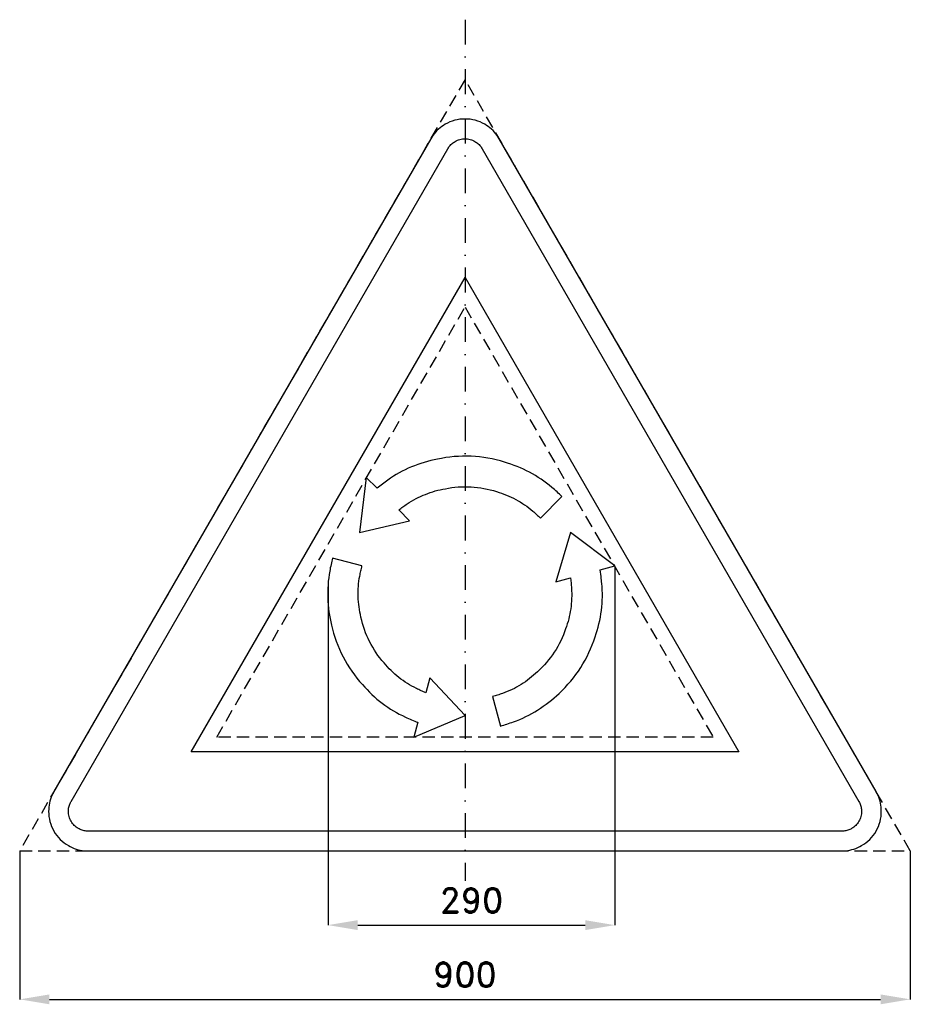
# Model space of a CAD drawing. Header units: millimetres. Extents: x -29 to 871, y -155 to 840.
import ezdxf

# ---------------------------------------------------------------- set-up
doc = ezdxf.new("R2010")
doc.units = ezdxf.units.MM
doc.header["$LTSCALE"] = 5
doc.linetypes.add('ČERCHOVANÁX2', pattern=[2, 1, -0.5, 0, -0.5])
doc.linetypes.add('ČÁRKOVANÁX2', pattern=[1.5, 1, -0.5])
doc.layers.add('Kóty', color=2, linetype='Continuous')
doc.layers.add('Značka', color=7, linetype='Continuous')
doc.styles.get("Standard").update_dxf_attribs({"font": 'romand.shx', "height": 25})
doc.dimstyles.get("Standard").update_dxf_attribs({"dimtxt": 25, "dimasz": 30, "dimexe": 0.18, "dimexo": 0.0625, "dimgap": 12.5, "dimtad": 1, "dimdec": 0, "dimzin": 0, "dimdsep": 46, "dimtxsty": 'Standard', "dimcen": 0.09, "dimadec": 0, "dimazin": 0, "dimtfac": 1, "dimtdec": 0, "dimtofl": 0, "dimtmove": 0, "dimatfit": 3, "dimfxl": 1, "dimtolj": 1, "dimtzin": 0, "dimarcsym": 0})

# ---------------------------------------------------------------- blocks, each defined once
blk = doc.blocks.new('*D0')
at = {"layer": 'Defpoints', "color": 0, "transparency": 16777216}
for p in [(-29.28, 0.06), (870.72, 0.06), (870.72, -149.94)]:
    blk.add_point(p, dxfattribs=at)
at = {"layer": 'Kóty', "color": 0, "lineweight": -2, "transparency": 16777216}
for p, q in [((-29.28, 0), (-29.28, -150.12)), ((870.72, 0), (870.72, -150.12)), ((0.72, -149.94), (840.72, -149.94))]:
    blk.add_line(p, q, dxfattribs=at)
at = {"layer": 'Kóty', "color": 0, "transparency": 16777216}
for points in [[(0.72, -144.94), (0.72, -154.94), (-29.28, -149.94)], [(840.72, -144.94), (840.72, -154.94), (870.72, -149.94)]]:
    blk.add_solid(points, dxfattribs=at)
at = {"layer": 'Kóty', "color": 0, "transparency": 16777216, "insert": (420.72, -124.94), "char_height": 25, "attachment_point": 5}
blk.add_mtext('\\A1;900', dxfattribs=at)
blk = doc.blocks.new('*D1')
at = {"layer": 'Defpoints', "color": 0, "transparency": 16777216}
for p in [(572.15, 287.88), (282.31, 268.99), (572.15, -74.94)]:
    blk.add_point(p, dxfattribs=at)
at = {"layer": 'Kóty', "color": 0, "lineweight": -2, "transparency": 16777216}
for p, q in [((572.15, 287.82), (572.15, -75.12)), ((282.31, 268.92), (282.31, -75.12)), ((312.31, -74.94), (542.15, -74.94))]:
    blk.add_line(p, q, dxfattribs=at)
at = {"layer": 'Kóty', "color": 0, "transparency": 16777216}
for points in [[(312.31, -69.94), (312.31, -79.94), (282.31, -74.94)], [(542.15, -69.94), (542.15, -79.94), (572.15, -74.94)]]:
    blk.add_solid(points, dxfattribs=at)
at = {"layer": 'Kóty', "color": 0, "transparency": 16777216, "insert": (427.23, -49.94), "char_height": 25, "attachment_point": 5}
blk.add_mtext('\\A1;290', dxfattribs=at)

msp = doc.modelspace()

# ---------------------------------------------------------------- linework, layer by layer
at = {"layer": 'Značka', "color": 6, "linetype": 'ČERCHOVANÁX2', "lineweight": 25, "ltscale": 5}
msp.add_line((420.72, 839.77), (420.72, -30.23), dxfattribs=at)
at = {"layer": 'Značka', "color": 6, "linetype": 'ČÁRKOVANÁX2', "ltscale": 2.5}
for points in [[(870.72, 0.06), (420.72, 779.48), (-29.28, 0.06)], [(169.9, 115), (420.72, 549.42), (671.53, 115)]]:
    msp.add_lwpolyline(points, close=True, dxfattribs=at)
at = {"layer": 'Značka', "color": 5}
for points in [[(836.08, 60), (455.36, 719.42), (454.24, 721.19, 0.010748), (453.08, 722.93, 0.055773), (447.54, 729.17, 0.055979), (440.72, 734.06, 0.069561), (431.09, 738.14, 0.069791), (420.72, 739.42, 0.069502), (410.36, 738.12, 0.067732), (400.72, 734.06, 0.055944), (393.86, 729.2, 0.061133), (388.36, 722.93, 0.012257), (387.19, 721.2), (386.08, 719.42), (5.36, 60, 0.003576), (4.38, 58.15, 0.010722), (3.46, 56.27, 0.055711), (0.83, 48.35, 0.055985), (0, 40, 0.069591), (1.29, 29.62, 0.069767), (5.36, 20, 0.069481), (11.67, 11.68, 0.067775), (20, 5.36, 0.055964), (27.65, 1.85, 0.061097), (35.82, 0.22, 0.01224), (37.91, 0.07, 0.004081), (40, 0), (801.43, 0, 0.003581), (803.53, 0.08, 0.010743), (805.62, 0.22, 0.055797), (813.79, 1.9, 0.055991), (821.43, 5.36, 0.069582), (829.78, 11.66, 0.069787), (836.08, 20, 0.069497), (840.13, 29.62, 0.067792), (841.43, 40, 0.055928), (840.65, 48.37, 0.060939), (837.98, 56.27), (837.06, 58.15), (836.08, 60)], [(518.7, 358.04, 0.003375), (513.69, 362.7, 0.010104), (508.56, 367.22, 0.052597), (485.96, 382.5, 0.052972), (460.54, 392.78, 0.065719), (426.93, 398.7, 0.064444), (392.85, 395.79, 0.053217), (366.52, 387.93, 0.057697), (342.75, 374.61, 0.011495), (337.23, 370.57, 0.003828), (331.83, 366.36), (320.91, 377.29), (314.05, 321.64), (364.69, 333.5), (353.72, 344.47, -0.003304), (357.93, 347.58, -0.009916), (362.22, 350.57, -0.051703), (380.69, 360.26, -0.052055), (400.85, 365.98, -0.06458), (426.87, 367.81, -0.063324), (452.57, 363.02, -0.052294), (472.02, 355.11, -0.056712), (489.18, 343.29, -0.011288), (493.11, 339.84, -0.003766), (496.93, 336.26), (518.7, 358.04)], [(456.58, 126.21, 0.003366), (463.12, 128.21, 0.010097), (469.61, 130.4, 0.052598), (494.14, 142.33, 0.052972), (515.75, 159.21, 0.065717), (537.68, 185.36, 0.064442), (552.2, 216.32, 0.053213), (558.56, 243.05, 0.057697), (558.91, 270.3, 0.011491), (558.17, 277.1), (557.22, 283.88), (572.15, 287.88), (527.39, 321.64), (512.34, 271.85), (527.33, 275.87), (527.91, 270.67, -0.009925), (528.36, 265.46, -0.051704), (527.51, 244.62, -0.052057), (522.39, 224.3, -0.064581), (510.96, 200.85, -0.063323), (493.96, 180.99, -0.052296), (477.39, 168.1, -0.056712), (458.57, 159.15, -0.011286), (453.62, 157.47, -0.003764), (448.61, 155.95), (456.58, 126.21)], [(286.87, 295.92, 0.003368), (285.34, 289.25, 0.010094), (283.99, 282.54, 0.052598), (282.06, 255.33, 0.052973), (285.86, 228.18, 0.065719), (297.55, 196.11, 0.064444), (317.1, 168.06, 0.053216), (337.07, 149.18, 0.057696), (360.5, 135.26, 0.011487), (366.76, 132.49, 0.003832), (373.1, 129.93), (369.1, 115), (420.72, 136.88), (385.12, 174.81), (381.11, 159.82, -0.003312), (376.32, 161.91, -0.009916), (371.58, 164.13, -0.051703), (353.95, 175.28, -0.052055), (338.92, 189.88, -0.064581), (324.32, 211.5, -0.063322), (315.62, 236.15, -0.052294), (312.75, 256.96, -0.056711), (314.4, 277.73, -0.011284), (315.43, 282.86, -0.003763), (316.61, 287.95), (286.87, 295.92)]]:
    msp.add_lwpolyline(points, format="xyb", dxfattribs=at)
at = {"layer": 'Značka', "color": 1}
msp.add_lwpolyline([(801.43, 20), (40, 20, -0.003586), (38.95, 20.04, -0.010756), (37.91, 20.11, -0.05582), (33.82, 20.95, -0.05597), (30, 22.68, -0.06955), (25.83, 25.83, -0.069786), (22.68, 30, -0.069503), (20.65, 34.81, -0.067814), (20, 40, -0.055933), (20.39, 44.19, -0.060881), (21.73, 48.13, -0.012187), (22.19, 49.07, -0.00406), (22.68, 50), (403.4, 709.42), (403.95, 710.31), (404.54, 711.18, -0.055851), (407.31, 714.3, -0.05603), (410.72, 716.74, -0.069574), (415.53, 718.78, -0.069723), (420.72, 719.42, -0.069439), (425.9, 718.77, -0.067755), (430.72, 716.74, -0.055971), (434.15, 714.31, -0.061159), (436.9, 711.18), (437.48, 710.31), (438.04, 709.42), (818.76, 50), (819.24, 49.07), (819.71, 48.13, -0.055637), (821.02, 44.18, -0.055928), (821.43, 40, -0.069571), (820.79, 34.81, -0.069825), (818.76, 30, -0.069532), (815.6, 25.84, -0.067733), (811.43, 22.68, -0.055923), (807.61, 20.93, -0.061121), (803.53, 20.11, -0.012253), (802.48, 20.04, -0.004086), (801.43, 20)], format="xyb", dxfattribs=at)
msp.add_lwpolyline([(143.92, 100), (420.72, 579.42), (697.51, 100), (143.92, 100)], dxfattribs=at)

# ---------------------------------------------------------------- dimensions: what is measured, and where the dimension line sits
at = {"layer": 'Kóty'}
for base, p1, p2, picture, middle in [((572.15, -74.94), (282.31, 268.99), (572.15, 287.88), '*D1', (427.23, -49.94)), ((870.72, -149.94), (-29.28, 0.06), (870.72, 0.06), '*D0', (420.72, -124.94))]:
    dim = msp.add_linear_dim(base=base, p1=p1, p2=p2, dimstyle='Standard', dxfattribs=at)
    dim.commit()
    dim.dimension.update_dxf_attribs({"geometry": picture, "text_midpoint": middle})

doc.saveas('drawing.dxf')
